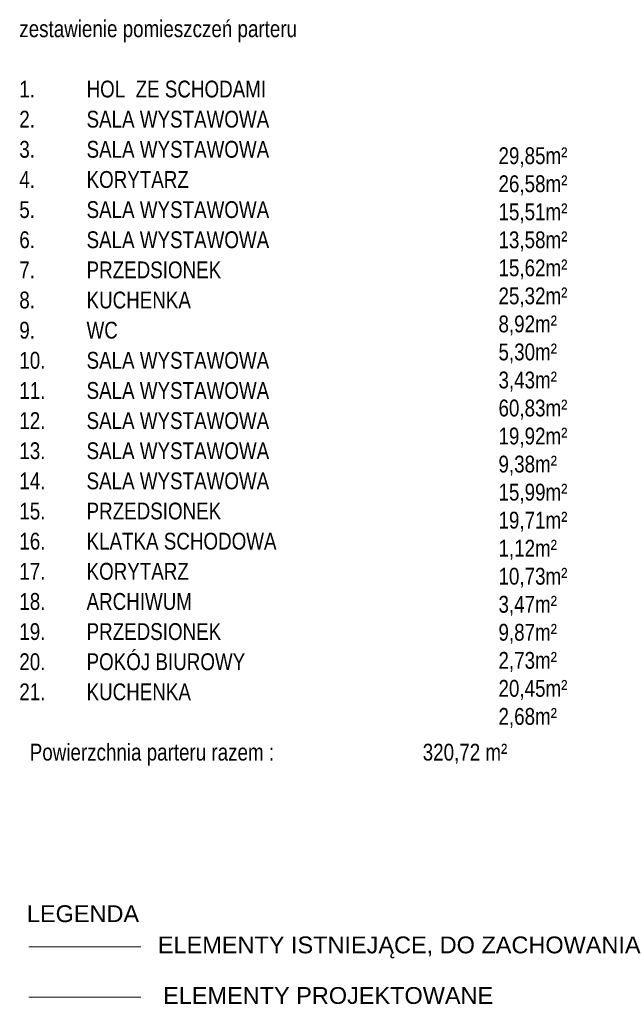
# Model space of a CAD drawing. Header units: metres. Extents: x -491 to 1805, y 166 to 211.
# Tile 43 of 44: x 119.55 to 124.95, y 196.01 to 204.79. Entities that reach past the tile are written whole.
import ezdxf
from ezdxf.xclip import XClip

# ---------------------------------------------------------------- set-up
doc = ezdxf.new("R2010")
doc.units = ezdxf.units.M
doc.header["$MEASUREMENT"] = 0
doc.header["$XCLIPFRAME"] = 0
for name, color, linetype, lineweight, true_color in [('03 RZUT PARTERU_3_A-OPISY-3_Nr_pióra__11', 7, 'Continuous', 18, 0x3e3e3e), ('03 RZUT PARTERU_3_A-WYSOKOSCI_Nr_pióra__11', 7, 'Continuous', 18, 0x3e3e3e), ('03 RZUT PARTERU_3_A_okno_Nr_pióra__11', 7, 'Continuous', 18, 0x3e3e3e), ('03 RZUT PARTERU_3_Nowe_A_okno_Nr_pióra__11', 7, 'Continuous', 18, 0x3e3e3e)]:
    doc.layers.add(name, color=color, linetype=linetype, lineweight=lineweight, true_color=true_color)
doc.layers.add('820-G Rysunki Obrazki', color=7, linetype='Continuous')
doc.styles.add('STYL_AUTOMATYCZNY_1', font='txt')

# ---------------------------------------------------------------- blocks, each defined once
blk = doc.blocks.new('Rysunek_1_3', base_point=(-182.6714, 199.0085))
at = {"layer": '03 RZUT PARTERU_3_A_okno_Nr_pióra__11', "color": 250, "linetype": 'Continuous', "lineweight": 18, "true_color": 0x3e3e3e}
blk.add_line((119.6356, 196.5262), (120.6356, 196.5262), dxfattribs=at)
at = {"layer": '03 RZUT PARTERU_3_Nowe_A_okno_Nr_pióra__11', "color": 250, "linetype": 'Continuous', "lineweight": 18, "true_color": 0x3e3e3e}
blk.add_line((119.6356, 196.0762), (120.6356, 196.0762), dxfattribs=at)
at = {"layer": '03 RZUT PARTERU_3_A-OPISY-3_Nr_pióra__11', "color": 250, "linetype": 'Continuous', "lineweight": 18, "true_color": 0x3e3e3e, "insert": (119.5514, 201.465), "char_height": 0.15, "attachment_point": 4, "line_spacing_factor": 1.07516, "style": 'STYL_AUTOMATYCZNY_1'}
blk.add_mtext('\\A1;{\\W0.800000x;\\pql;\\fArial|b0|i0|c238|p38;zestawienie pomieszczeń parteru\\P\\pql;\\fArial|b0|i0|c238|p38;\\P\\pql;\\fArial|b0|i0|c238|p38;1.^I\\fArial|b0|i0|c238|p38;HOL  ZE SCHODAMI^I^I\\P\\pql;\\fArial|b0|i0|c238|p38;2.^I\\fArial|b0|i0|c238|p38;SALA WYSTAWOWA^I^I\\P\\pql;\\fArial|b0|i0|c238|p38;3.^I\\fArial|b0|i0|c238|p38;SALA WYSTAWOWA^I^I\\P\\pql;\\fArial|b0|i0|c238|p38;4.^I\\fArial|b0|i0|c238|p38;KORYTARZ^I\\fArial|b0|i0|c238|p38;     ^I\\fArial|b0|i0|c238|p38;             \\P\\pql;\\fArial|b0|i0|c238|p38;5.^I\\fArial|b0|i0|c238|p38;SALA WYSTAWOWA  ^I^I\\P\\pql;\\fArial|b0|i0|c238|p38;6.^I\\fArial|b0|i0|c238|p38;SALA WYSTAWOWA       ^I\\P\\pql;\\fArial|b0|i0|c238|p38;7.^I\\fArial|b0|i0|c238|p38;PRZEDSIONEK  ^I^I^I\\P\\pql;\\fArial|b0|i0|c238|p38;8.^I\\fArial|b0|i0|c238|p38;KUCHENKA            ^I^I\\P\\pql;\\fArial|b0|i0|c238|p38;9.^I\\fArial|b0|i0|c238|p38;WC^I\\fArial|b0|i0|c238|p38;          ^I^I\\P\\pql;\\fArial|b0|i0|c238|p38;10.^I\\fArial|b0|i0|c238|p38;SALA WYSTAWOWA  ^I^I\\P\\pql;\\fArial|b0|i0|c238|p38;11.^I\\fArial|b0|i0|c238|p38;SALA WYSTAWOWA  ^I^I\\P\\pql;\\fArial|b0|i0|c238|p38;12.^I\\fArial|b0|i0|c238|p38;SALA WYSTAWOWA  ^I^I\\P\\pql;\\fArial|b0|i0|c238|p38;13.^I\\fArial|b0|i0|c238|p38;SALA WYSTAWOWA  ^I^I\\P\\pql;\\fArial|b0|i0|c238|p38;14.^I\\fArial|b0|i0|c238|p38;SALA WYSTAWOWA  ^I^I\\P\\pql;\\fArial|b0|i0|c238|p38;15.^I\\fArial|b0|i0|c238|p38;PRZEDSIONEK  ^I^I^I\\P\\pql;\\fArial|b0|i0|c238|p38;16.^I\\fArial|b0|i0|c238|p38;KLATKA SCHODOWA  ^I^I\\P\\pql;\\fArial|b0|i0|c238|p38;17.^I\\fArial|b0|i0|c238|p38;KORYTARZ  ^I^I\\P\\pql;\\fArial|b0|i0|c238|p38;18.^I\\fArial|b0|i0|c238|p38;ARCHIWUM^I^I\\P\\pql;\\fArial|b0|i0|c238|p38;19.^I\\fArial|b0|i0|c238|p38;PRZEDSIONEK^I^I^I\\P\\pql;\\fArial|b0|i0|c238|p38;20.^I\\fArial|b0|i0|c238|p38;POKÓJ BIUROWY^I^I\\P\\pql;\\fArial|b0|i0|c238|p38;21.^I\\fArial|b0|i0|c238|p38;KUCHENKA^I^I\\P\\pql;\\fArial|b0|i0|c238|p38;\\P\\pql;\\fArial|b0|i0|c238|p38;  Powierzchnia parteru razem : ^I^I^I\\fArial|b0|i0|c238|p38;320,72 m²}', dxfattribs=at)
at = {"layer": '03 RZUT PARTERU_3_A-OPISY-3_Nr_pióra__11', "color": 250, "linetype": 'Continuous', "lineweight": 18, "true_color": 0x3e3e3e, "insert": (123.8275, 201.317), "char_height": 0.15, "attachment_point": 4, "style": 'STYL_AUTOMATYCZNY_1'}
blk.add_mtext('\\A1;{\\W0.800000x;\\pql;\\fArial|b0|i0|c238|p38;\\P\\pql;\\fArial|b0|i0|c238|p38;\\P\\pql;\\fArial|b0|i0|c238|p38;29,85m²\\P\\pql;\\fArial|b0|i0|c238|p38;26,58m²\\P\\pql;\\fArial|b0|i0|c238|p38;15,51m²\\P\\pql;\\fArial|b0|i0|c238|p38;13,58m²\\P\\pql;\\fArial|b0|i0|c238|p38;15,62m²\\P\\pql;\\fArial|b0|i0|c238|p38;25,32m²\\P\\pql;\\fArial|b0|i0|c238|p38;8,92m²\\P\\pql;\\fArial|b0|i0|c238|p38;5,30m²\\P\\pql;\\fArial|b0|i0|c238|p38;3,43m²\\P\\pql;\\fArial|b0|i0|c238|p38;60,83m²\\P\\pql;\\fArial|b0|i0|c238|p38;19,92m²\\P\\pql;\\fArial|b0|i0|c238|p38;9,38m²\\P\\pql;\\fArial|b0|i0|c238|p38;15,99m²\\P\\pql;\\fArial|b0|i0|c238|p38;19,71m²\\P\\pql;\\fArial|b0|i0|c238|p38;1,12m²\\P\\pql;\\fArial|b0|i0|c238|p38;10,73m²\\P\\pql;\\fArial|b0|i0|c238|p38;3,47m²\\P\\pql;\\fArial|b0|i0|c238|p38;9,87m²\\P\\pql;\\fArial|b0|i0|c238|p38;2,73m²\\P\\pql;\\fArial|b0|i0|c238|p38;20,45m²\\P\\pql;\\fArial|b0|i0|c238|p38;2,68m²\\P\\pql;\\fArial|b0|i0|c238|p38;}', dxfattribs=at)
at = {"layer": '03 RZUT PARTERU_3_A-WYSOKOSCI_Nr_pióra__11', "color": 250, "linetype": 'Continuous', "lineweight": 18, "true_color": 0x3e3e3e, "char_height": 0.15, "attachment_point": 5, "style": 'STYL_AUTOMATYCZNY_1'}
for s, insert in [('\\A1;{\\pqc;\\fArial|b0|i0|c238|p38;LEGENDA}', (120.1197, 196.8195)), ('\\A1;{\\pqc;\\fArial|b0|i0|c238|p38;ELEMENTY ISTNIEJĄCE, DO ZACHOWANIA}', (122.9417, 196.52)), ('\\A1;{\\pqc;\\fArial|b0|i0|c238|p38;ELEMENTY PROJEKTOWANE}', (122.3074, 196.09))]:
    blk.add_mtext(s, dxfattribs=dict(at, insert=insert))

msp = doc.modelspace()

# ---------------------------------------------------------------- block references
at = {"layer": '820-G Rysunki Obrazki', "color": 151, "linetype": 'Continuous', "lineweight": 13, "true_color": 0x80c2ff}
ref = msp.add_blockref('Rysunek_1_3', (-182.6714, 199.0085), dxfattribs=at)
XClip(ref).set_block_clipping_path([(-490.713619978, 187.70537373), (125.370877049, 210.3115578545)])

doc.saveas('drawing.dxf')
